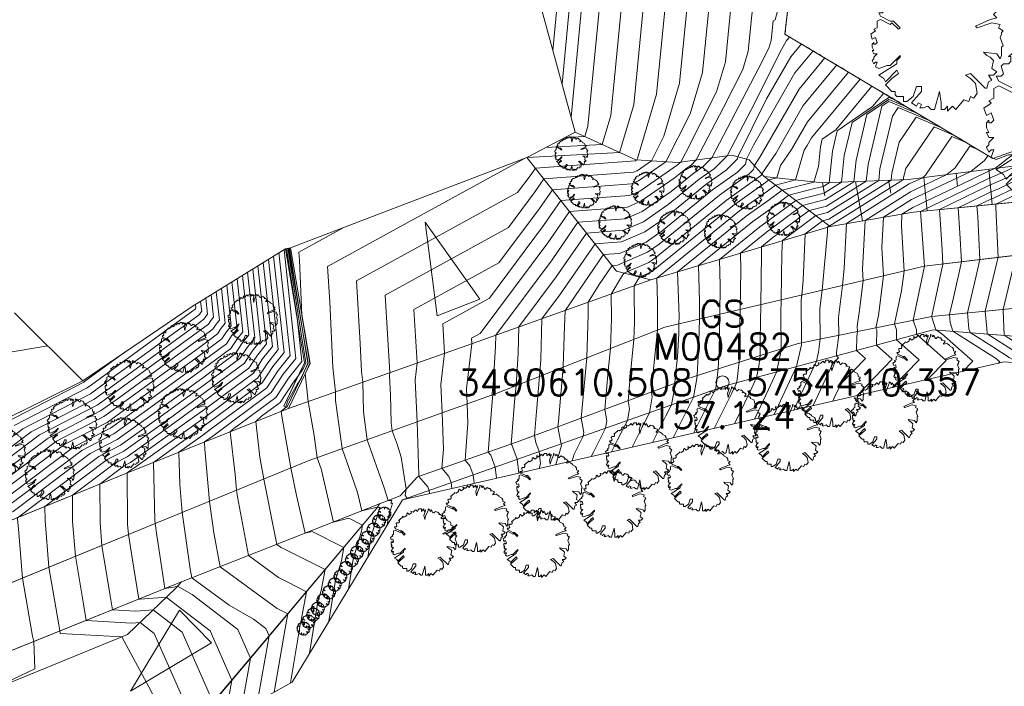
# Model space of a CAD drawing. Header units: metres. Extents: x 3490449 to 3490968, y 5754217 to 5754743.
# Tile 34 of 212: x 3490589 to 3490619, y 5754401 to 5754421. Entities that reach past the tile are written whole.
import ezdxf
from ezdxf.enums import TextEntityAlignment as Align

# ---------------------------------------------------------------- set-up
doc = ezdxf.new("R2010")
doc.units = ezdxf.units.M
doc.header["$LTSCALE"] = 0.25
doc.linetypes.add('Kartierung-07$0$AUSGEZOGEN', pattern=[0])
doc.linetypes.add('Kartierung-07$0$STRICHLINIE', pattern=[19.05, 12.7, -6.35])
for name, color, linetype, lineweight, true_color in [('Kartierung-07$0$$BOESCHUNG', 7, 'Continuous', 18, 0x82563a), ('Kartierung-07$0$$BRUCH', 7, 'Continuous', 18, 0x82563a), ('Kartierung-07$0$$HOEHEN_Haupt', 7, 'Continuous', 18, 0x82563a), ('Kartierung-07$0$$HOEHEN_Mittel', 7, 'Continuous', 18, 0x82563a), ('Kartierung-07$0$$P_INF_FL', 7, 'Kartierung-07$0$AUSGEZOGEN', 18, 0x82563a), ('Kartierung-07$0$$P_INF_H', 7, 'Kartierung-07$0$AUSGEZOGEN', 18, 0x82563a), ('Kartierung-07$0$$P_INF_NR', 7, 'Kartierung-07$0$AUSGEZOGEN', 18, 0x82563a), ('Kartierung-07$0$$P_INF_X', 7, 'Kartierung-07$0$AUSGEZOGEN', 18, 0x82563a), ('Kartierung-07$0$$PKT_GS', 7, 'Continuous', 18, 0x82563a), ('Kartierung-07$0$B_Baum', 7, 'Continuous', 18, 0x82563a), ('Kartierung-07$0$B_Befestigt', 7, 'Continuous', 18, 0x82563a), ('Kartierung-07$0$B_Boeschung_OK', 7, 'Continuous', 18, 0x82563a), ('Kartierung-07$0$B_Gelaendeknick', 7, 'Continuous', 18, 0x82563a), ('Kartierung-07$0$B_Hecke', 7, 'Continuous', 18, 0x82563a), ('Kartierung-07$0$B_Mauer', 7, 'Kartierung-07$0$AUSGEZOGEN', 18, 0x82563a), ('Kartierung-07$0$B_Nutzungsgrenze', 7, 'Kartierung-07$0$STRICHLINIE', 18, 0x82563a), ('Kartierung-07$0$B_Zaun', 7, 'Kartierung-07$0$AUSGEZOGEN', 18, 0x82563a), ('Kartierung-07$0$B_Zufahrt_Zugang', 7, 'Continuous', 18, 0x82563a), ('Kartierung-07$0$Hilfe_DGM', 7, 'Continuous', 18, 0x82563a), ('Kartierung-07$0$SYM_GS', 7, 'Kartierung-07$0$AUSGEZOGEN', 18, 0x82563a)]:
    doc.layers.add(name, color=color, linetype=linetype, lineweight=lineweight, true_color=true_color)
doc.styles.add('Kartierung-07$0$STANDARD', font='romans.shx', dxfattribs={"width": 0.8})

# ---------------------------------------------------------------- blocks, each defined once
blk = doc.blocks.new('Kartierung-07$0$PKT_GS')
at = {"layer": 'Kartierung-07$0$SYM_GS'}
blk.add_circle((0, 0), 0.2, dxfattribs=at)
at = {"layer": 'Kartierung-07$0$$P_INF_FL', "style": 'Kartierung-07$0$STANDARD'}
blk.add_attdef('CODE', text='', height=0.8, dxfattribs=at).set_placement((0, 1.7), align=Align.CENTER)
at = {"layer": 'Kartierung-07$0$$P_INF_H', "style": 'Kartierung-07$0$STANDARD'}
blk.add_attdef('H', text='', height=0.8, dxfattribs=at).set_placement((0, -1.4), align=Align.CENTER)
at = {"layer": 'Kartierung-07$0$$P_INF_NR', "style": 'Kartierung-07$0$STANDARD'}
blk.add_attdef('NR', text='', height=0.8, dxfattribs=at).set_placement((0, 0.7), align=Align.CENTER)
at = {"layer": 'Kartierung-07$0$$P_INF_X', "style": 'Kartierung-07$0$STANDARD'}
blk.add_attdef('X', text='', height=0.8, dxfattribs=at).set_placement((-0.9, -0.4), align=Align.RIGHT)
blk.add_attdef('Y', (0.7, -0.4), '', height=0.8, dxfattribs=at)
blk = doc.blocks.new('Kartierung-07$0$Hecke')
at = {"layer": 'Kartierung-07$0$B_Hecke'}
blk.add_lwpolyline([(-0.4471, -0.197), (-0.4721, -0.1845), (-0.4596, -0.147), (-0.4721, -0.147), (-0.4846, -0.1595), (-0.4971, -0.1345), (-0.4846, -0.122), (-0.4846, -0.1095), (-0.4596, -0.0845), (-0.4846, -0.0845), (-0.4971, -0.0595), (-0.4846, -0.0595), (-0.4971, -0.0345), (-0.4971, -0.0095), (-0.4846, 0.003), (-0.4846, -0.0095), (-0.4721, -0.0095), (-0.4596, 0.003), (-0.4721, 0.0405), (-0.4971, 0.028), (-0.5096, 0.0655), (-0.4721, 0.0905), (-0.4846, 0.103), (-0.4596, 0.1155), (-0.4596, 0.1405), (-0.4596, 0.1655), (-0.4346, 0.178), (-0.3596, 0.1405), (-0.3471, 0.153), (-0.2971, 0.103), (-0.2846, 0.1155), (-0.3346, 0.1655), (-0.3596, 0.1655), (-0.4346, 0.203), (-0.4471, 0.228), (-0.4221, 0.228), (-0.4096, 0.2405), (-0.4221, 0.278), (-0.4096, 0.2905), (-0.3846, 0.2905), (-0.3721, 0.303), (-0.3721, 0.328), (-0.3846, 0.328), (-0.3221, 0.378), (-0.3221, 0.3905), (-0.2971, 0.378), (-0.2596, 0.403), (-0.2596, 0.428), (-0.2471, 0.4405), (-0.2221, 0.4155), (-0.1846, 0.4405), (-0.1971, 0.4655), (-0.1846, 0.4655), (-0.1596, 0.453), (-0.1346, 0.478), (-0.1221, 0.4905), (-0.0971, 0.4655), (-0.0846, 0.4905), (-0.0721, 0.503), (-0.0346, 0.503), (-0.0346, 0.4655), (-0.0221, 0.478), (0.0029, 0.503), (0.0029, 0.478), (0.0154, 0.4655), (0.0279, 0.4905), (0.0279, 0.478), (0.0029, 0.403), (0.0154, 0.3405), (0.0279, 0.3905), (0.0654, 0.478), (0.0654, 0.503), (0.0904, 0.4905), (0.0904, 0.478), (0.1029, 0.4655), (0.1154, 0.4905), (0.1279, 0.4655), (0.1404, 0.4405), (0.1529, 0.4405), (0.1779, 0.4655), (0.2029, 0.453), (0.2154, 0.453), (0.2404, 0.428), (0.2279, 0.4155), (0.2529, 0.4155), (0.2779, 0.403), (0.2904, 0.3905), (0.2654, 0.3655), (0.2654, 0.353), (0.3154, 0.3655), (0.3529, 0.3405), (0.3529, 0.328), (0.4029, 0.303), (0.4154, 0.278), (0.4154, 0.253), (0.4529, 0.2405), (0.4279, 0.2155), (0.4529, 0.1905), (0.4029, 0.178), (0.2904, 0.128), (0.3029, 0.1155), (0.4154, 0.153), (0.4779, 0.1405), (0.4654, 0.1155), (0.5029, 0.0905), (0.4904, 0.078), (0.4904, 0.0655), (0.4779, 0.0405), (0.5029, -0.022), (0.4904, -0.0345), (0.4904, -0.097), (0.4779, -0.122), (0.4529, -0.0845), (0.3529, -0.072), (0.3779, -0.097), (0.4029, -0.1095), (0.4279, -0.1345), (0.4154, -0.197), (0.4529, -0.222), (0.4279, -0.247), (0.3904, -0.247), (0.4154, -0.2845), (0.3904, -0.297), (0.3779, -0.347), (0.3654, -0.347), (0.2529, -0.2345), (0.2154, -0.247), (0.2529, -0.272), (0.2904, -0.3095), (0.3029, -0.3845), (0.2779, -0.422), (0.2529, -0.4095), (0.2404, -0.447), (0.2029, -0.4345), (0.1404, -0.5095), (0.1154, -0.4845), (0.0779, -0.522), (0.0779, -0.4845), (0.0529, -0.5095), (0.0279, -0.5095), (0.0279, -0.4595), (0.0154, -0.372), (-0.0221, -0.5095), (-0.0471, -0.5095), (-0.0721, -0.4845), (-0.1096, -0.497), (-0.1346, -0.497), (-0.1221, -0.472), (-0.1471, -0.4595), (-0.1596, -0.4845), (-0.1971, -0.4595), (-0.1221, -0.372), (-0.1221, -0.3345), (-0.1596, -0.3345), (-0.1846, -0.4095), (-0.2346, -0.447), (-0.2596, -0.447), (-0.2596, -0.4095), (-0.3096, -0.4095), (-0.3221, -0.397), (-0.3221, -0.372), (-0.3471, -0.372), (-0.3971, -0.322), (-0.3471, -0.272), (-0.2971, -0.2345), (-0.3096, -0.2095), (-0.3971, -0.297), (-0.4096, -0.272), (-0.4471, -0.247), (-0.3096, -0.1595), (-0.3096, -0.1345), (-0.2846, -0.1095), (-0.2846, -0.097), (-0.3596, -0.172), (-0.3846, -0.172), (-0.4471, -0.197)], dxfattribs=at)
blk = doc.blocks.new('Kartierung-07$0$B_Baum')
at = {"layer": 'Kartierung-07$0$B_Baum'}
blk.add_lwpolyline([(-0.4417, -0.1918), (-0.4667, -0.1793), (-0.4542, -0.1418), (-0.4667, -0.1418), (-0.4792, -0.1543), (-0.4917, -0.1293), (-0.4792, -0.1168), (-0.4792, -0.1043), (-0.4542, -0.0793), (-0.4792, -0.0793), (-0.4917, -0.0543), (-0.4792, -0.0543), (-0.4917, -0.0293), (-0.4917, -0.0043), (-0.4792, 0.0082), (-0.4792, -0.0043), (-0.4667, -0.0043), (-0.4542, 0.0082), (-0.4667, 0.0457), (-0.4917, 0.0332), (-0.5042, 0.0707), (-0.4667, 0.0957), (-0.4792, 0.1082), (-0.4542, 0.1207), (-0.4542, 0.1457), (-0.4542, 0.1707), (-0.4292, 0.1832), (-0.3542, 0.1457), (-0.3417, 0.1582), (-0.2917, 0.1082), (-0.2792, 0.1207), (-0.3292, 0.1707), (-0.3542, 0.1707), (-0.4292, 0.2082), (-0.4417, 0.2332), (-0.4167, 0.2332), (-0.4042, 0.2457), (-0.4167, 0.2832), (-0.4042, 0.2957), (-0.3792, 0.2957), (-0.3667, 0.3082), (-0.3667, 0.3332), (-0.3792, 0.3332), (-0.3167, 0.3832), (-0.3167, 0.3957), (-0.2917, 0.3832), (-0.2542, 0.4082), (-0.2542, 0.4332), (-0.2417, 0.4457), (-0.2167, 0.4207), (-0.1792, 0.4457), (-0.1917, 0.4707), (-0.1792, 0.4707), (-0.1542, 0.4582), (-0.1292, 0.4832), (-0.1167, 0.4957), (-0.0917, 0.4707), (-0.0792, 0.4957), (-0.0667, 0.5082), (-0.0292, 0.5082), (-0.0292, 0.4707), (-0.0167, 0.4832), (0.0083, 0.5082), (0.0083, 0.4832), (0.0208, 0.4707), (0.0333, 0.4957), (0.0333, 0.4832), (0.0083, 0.4082), (0.0208, 0.3457), (0.0333, 0.3957), (0.0708, 0.4832), (0.0708, 0.5082), (0.0958, 0.4957), (0.0958, 0.4832), (0.1083, 0.4707), (0.1208, 0.4957), (0.1333, 0.4707), (0.1458, 0.4457), (0.1583, 0.4457), (0.1833, 0.4707), (0.2083, 0.4582), (0.2208, 0.4582), (0.2458, 0.4332), (0.2333, 0.4207), (0.2583, 0.4207), (0.2833, 0.4082), (0.2958, 0.3957), (0.2708, 0.3707), (0.2708, 0.3582), (0.3208, 0.3707), (0.3583, 0.3457), (0.3583, 0.3332), (0.4083, 0.3082), (0.4208, 0.2832), (0.4208, 0.2582), (0.4583, 0.2457), (0.4333, 0.2207), (0.4583, 0.1957), (0.4083, 0.1832), (0.2958, 0.1332), (0.3083, 0.1207), (0.4208, 0.1582), (0.4833, 0.1457), (0.4708, 0.1207), (0.5083, 0.0957), (0.4958, 0.0832), (0.4958, 0.0707), (0.4833, 0.0457), (0.5083, -0.0168), (0.4958, -0.0293), (0.4958, -0.0918), (0.4833, -0.1168), (0.4583, -0.0793), (0.3583, -0.0668), (0.3833, -0.0918), (0.4083, -0.1043), (0.4333, -0.1293), (0.4208, -0.1918), (0.4583, -0.2168), (0.4333, -0.2418), (0.3958, -0.2418), (0.4208, -0.2793), (0.3958, -0.2918), (0.3833, -0.3418), (0.3708, -0.3418), (0.2583, -0.2293), (0.2208, -0.2418), (0.2583, -0.2668), (0.2958, -0.3043), (0.3083, -0.3793), (0.2833, -0.4168), (0.2583, -0.4043), (0.2458, -0.4418), (0.2083, -0.4293), (0.1458, -0.5043), (0.1208, -0.4793), (0.0833, -0.5168), (0.0833, -0.4793), (0.0583, -0.5043), (0.0333, -0.5043), (0.0333, -0.4543), (0.0208, -0.3668), (-0.0167, -0.5043), (-0.0417, -0.5043), (-0.0667, -0.4793), (-0.1042, -0.4918), (-0.1292, -0.4918), (-0.1167, -0.4668), (-0.1417, -0.4543), (-0.1542, -0.4793), (-0.1917, -0.4543), (-0.1167, -0.3668), (-0.1167, -0.3293), (-0.1542, -0.3293), (-0.1792, -0.4043), (-0.2292, -0.4418), (-0.2542, -0.4418), (-0.2542, -0.4043), (-0.3042, -0.4043), (-0.3167, -0.3918), (-0.3167, -0.3668), (-0.3417, -0.3668), (-0.3917, -0.3168), (-0.3417, -0.2668), (-0.2917, -0.2293), (-0.3042, -0.2043), (-0.3917, -0.2918), (-0.4042, -0.2668), (-0.4417, -0.2418), (-0.3042, -0.1543), (-0.3042, -0.1293), (-0.2792, -0.1043), (-0.2792, -0.0918), (-0.3542, -0.1668), (-0.3792, -0.1668), (-0.4417, -0.1918)], dxfattribs=at)
blk = doc.blocks.new('Kartierung-07$0$Zufahrt')
at = {"layer": 'Kartierung-07$0$B_Zufahrt_Zugang'}
for p, q in [((-0.7, -2.8), (0, 0)), ((0, 0), (0.7, -2.8)), ((-0.7, -2.8), (0.7, -2.8))]:
    blk.add_line(p, q, dxfattribs=at)

msp = doc.modelspace()

# ---------------------------------------------------------------- linework, layer by layer
at = {"layer": 'Kartierung-07$0$$BOESCHUNG', "ltscale": 0.02}
for p, q in [((3490618.747, 5754415.797, 155.719), (3490618.641, 5754416.871, 156.226)), ((3490615.651, 5754416.138, 156.542), (3490615.584, 5754416.535, 156.719)), ((3490616.756, 5754415.601, 156.065), (3490616.656, 5754416.619, 156.495)), ((3490617.686, 5754416.358, 156.187), (3490617.648, 5754416.745, 156.36)), ((3490613.631, 5754416.056, 157.076), (3490613.563, 5754416.453, 157.254)), ((3490614.781, 5754415.294, 156.414), (3490614.576, 5754416.494, 156.986))]:
    msp.add_line(p, q, dxfattribs=at)
at = {"layer": 'Kartierung-07$0$$BRUCH', "ltscale": 0.02}
for p, q in [((3490613.14, 5754427.272), (3490612.418, 5754421.003)), ((3490612.418, 5754421.003), (3490618.769, 5754417.199)), ((3490607.861, 5754417.157), (3490606.012, 5754418.007)), ((3490607.272, 5754413.761), (3490604.537, 5754417.232)), ((3490609.141, 5754417.079), (3490607.861, 5754417.157)), ((3490610.797, 5754417.304), (3490609.141, 5754417.079)), ((3490611.328, 5754417.155), (3490610.797, 5754417.304)), ((3490611.778, 5754416.655), (3490611.328, 5754417.155)), ((3490616.194, 5754416.56), (3490620.971, 5754417.167)), ((3490613.563, 5754416.453), (3490611.778, 5754416.655)), ((3490611.778, 5754416.655), (3490613.795, 5754415.126)), ((3490616.194, 5754416.56), (3490613.563, 5754416.453)), ((3490621.068, 5754416.026), (3490616.34, 5754415.56)), ((3490616.34, 5754415.56), (3490613.795, 5754415.126)), ((3490612.226, 5754414.659), (3490613.795, 5754415.126)), ((3490597.749, 5754410.96), (3490597.16, 5754414.44)), ((3490597.318, 5754414.467), (3490597.915, 5754410.936)), ((3490608.322, 5754413.492), (3490612.226, 5754414.659)), ((3490621.071, 5754414.436), (3490616.68, 5754413.909)), ((3490616.68, 5754413.909), (3490608.747, 5754412.044)), ((3490607.272, 5754413.761), (3490608.322, 5754413.492)), ((3490603.046, 5754411.611), (3490608.322, 5754413.492)), ((3490590.977, 5754410.407), (3490594.318, 5754412.678)), ((3490616.901, 5754412.378), (3490621.199, 5754412.796)), ((3490616.901, 5754412.378), (3490612.819, 5754411.551)), ((3490608.747, 5754412.044), (3490603.594, 5754410.022)), ((3490610.665, 5754410.274), (3490616.948, 5754411.969)), ((3490616.948, 5754411.969), (3490628.232, 5754411.083)), ((3490597.254, 5754409.566), (3490603.046, 5754411.611)), ((3490612.819, 5754411.551), (3490609.423, 5754410.469)), ((3490597.915, 5754410.936), (3490597.254, 5754409.566)), ((3490597.451, 5754410.343), (3490597.749, 5754410.96)), ((3490586.013, 5754407.954), (3490590.977, 5754410.407)), ((3490597.11, 5754409.636), (3490597.451, 5754410.343)), ((3490600.736, 5754406.776), (3490610.665, 5754410.274)), ((3490609.423, 5754410.469), (3490604.221, 5754408.53)), ((3490603.594, 5754410.022), (3490597.852, 5754407.96)), ((3490592.565, 5754407.69), (3490597.254, 5754409.566)), ((3490604.221, 5754408.53), (3490601.192, 5754407.475)), ((3490597.852, 5754407.96), (3490593.063, 5754405.999)), ((3490585.193, 5754404.685), (3490592.565, 5754407.69)), ((3490601.192, 5754407.475), (3490600.664, 5754406.895)), ((3490600.664, 5754406.895), (3490600.034, 5754406.65)), ((3490600.034, 5754406.65), (3490593.988, 5754404.263)), ((3490597.364, 5754401.207), (3490600.736, 5754406.776)), ((3490599.957, 5754406.517), (3490600.034, 5754406.65)), ((3490593.789, 5754399.204), (3490599.957, 5754406.517)), ((3490593.063, 5754405.999), (3490585.848, 5754403.035)), ((3490593.988, 5754404.263), (3490586.645, 5754401.306)), ((3490593.811, 5754404.078), (3490593.988, 5754404.263)), ((3490593.811, 5754404.078), (3490592.339, 5754402.655)), ((3490592.339, 5754402.655), (3490586.736, 5754400.371))]:
    msp.add_line(p, q, dxfattribs=at)
at = {"layer": 'Kartierung-07$0$$HOEHEN_Haupt', "ltscale": 0.02}
for points in [[(3490611.929, 5754434.975), (3490608.984, 5754429.915), (3490607.728, 5754427.942), (3490606.985, 5754428.545), (3490606.789, 5754428.159), (3490606.72, 5754427.287), (3490605.887, 5754418.464)], [(3490609.651, 5754424.125), (3490609.197, 5754419.497), (3490608.721, 5754417.883), (3490608.338, 5754417.128), (3490607.903, 5754416.824), (3490607.795, 5754416.778), (3490605.055, 5754416.575), (3490604.792, 5754416.193), (3490603.969, 5754415.089), (3490600.208, 5754413.026), (3490600.354, 5754410.661), (3490600.342, 5754410.557), (3490600.371, 5754409.972), (3490600.392, 5754409.124), (3490600.425, 5754408.884), (3490600.57, 5754408.472), (3490600.697, 5754408.073), (3490600.847, 5754407.096), (3490600.819, 5754406.904), (3490600.871, 5754406.844), (3490600.877, 5754406.826), (3490600.879, 5754406.809)], [(3490612.562, 5754420.917), (3490612.469, 5754420.805), (3490612.258, 5754420.437), (3490611.505, 5754418.919), (3490610.651, 5754417.284), (3490610.266, 5754416.898), (3490609.798, 5754416.564), (3490608.847, 5754415.792), (3490608.098, 5754415.27), (3490607.488, 5754415.007), (3490606.356, 5754414.924), (3490605.431, 5754413.583), (3490604.293, 5754412.056), (3490604.267, 5754411.257), (3490604.206, 5754410.262), (3490604.162, 5754409.768), (3490604.087, 5754408.848), (3490604.059, 5754408.473), (3490604.074, 5754408.456), (3490604.241, 5754408.011), (3490604.286, 5754407.589)], [(3490614.357, 5754419.842), (3490613.101, 5754418.324), (3490612.614, 5754417.474), (3490612.282, 5754416.986), (3490612.173, 5754416.61), (3490611.922, 5754416.546), (3490611.82, 5754416.469), (3490610.824, 5754415.759), (3490608.388, 5754413.782), (3490608.294, 5754413.716), (3490607.978, 5754413.58), (3490607.815, 5754413.311), (3490607.816, 5754413.128), (3490607.821, 5754412.197), (3490607.804, 5754411.674), (3490607.699, 5754410.643), (3490607.625, 5754409.799), (3490607.67, 5754409.553), (3490607.604, 5754409.196), (3490607.305, 5754408.602), (3490607.123, 5754408.239)], [(3490610.25, 5754408.956), (3490610.794, 5754410.036), (3490610.894, 5754410.25), (3490610.939, 5754410.348), (3490610.962, 5754410.45), (3490610.999, 5754410.813), (3490611.015, 5754410.976), (3490611.019, 5754411.054), (3490611.054, 5754412.586), (3490611.073, 5754413.792), (3490611.057, 5754414.309), (3490611.85, 5754414.954), (3490612.117, 5754415.144), (3490612.617, 5754415.518), (3490612.95, 5754415.767), (3490613.652, 5754415.946), (3490614.523, 5754416.492), (3490614.59, 5754417.153), (3490614.921, 5754418.545), (3490615.594, 5754419.006), (3490616.152, 5754418.767)], [(3490617.853, 5754410.698), (3490618.155, 5754411.01), (3490617.195, 5754411.856), (3490617.026, 5754411.963), (3490616.904, 5754412.352), (3490616.895, 5754412.377), (3490616.899, 5754412.393), (3490617.243, 5754413.977), (3490617.221, 5754414.413), (3490617.132, 5754415.638), (3490618.638, 5754416.371), (3490619.069, 5754416.555), (3490619.568, 5754416.791), (3490620.301, 5754417.082), (3490620.417, 5754417.175), (3490622.192, 5754418.417)], [(3490613.281, 5754409.65), (3490613.434, 5754409.979), (3490613.881, 5754410.938), (3490614.053, 5754411.115), (3490613.99, 5754411.171), (3490613.991, 5754411.269), (3490614.061, 5754411.803), (3490614.054, 5754412.345), (3490614.179, 5754413.321), (3490614.226, 5754413.846), (3490614.297, 5754415.212), (3490616.214, 5754416.422), (3490616.621, 5754416.614), (3490616.714, 5754416.689), (3490617.518, 5754417.875), (3490617.947, 5754417.691)], [(3490597.897, 5754402.088), (3490598.155, 5754403.666), (3490598.254, 5754404.002), (3490598.376, 5754404.643), (3490597.034, 5754405.32), (3490597.005, 5754405.334), (3490596.899, 5754405.412), (3490596.843, 5754405.711), (3490596.499, 5754407.406), (3490596.382, 5754408.08), (3490596.254, 5754409.166), (3490596.43, 5754409.324), (3490597.004, 5754409.751), (3490597.413, 5754410.371), (3490597.545, 5754410.538), (3490597.711, 5754410.797), (3490597.781, 5754410.955), (3490597.648, 5754411.778), (3490597.24, 5754414.454), (3490597.24, 5754414.454)], [(3490595.311, 5754400.057), (3490595.524, 5754401.261), (3490594.859, 5754402.769), (3490593.52, 5754403.796), (3490592.723, 5754403.734), (3490592.681, 5754403.737), (3490592.485, 5754405), (3490592.367, 5754405.713), (3490592.34, 5754406.032), (3490592.33, 5754407.594), (3490592.493, 5754407.716), (3490592.536, 5754407.739), (3490594.213, 5754408.943), (3490594.801, 5754409.371), (3490596.319, 5754410.498), (3490596.624, 5754410.96), (3490596.943, 5754411.363), (3490596.641, 5754414.118), (3490596.641, 5754414.118)], [(3490587.695, 5754397.044), (3490586.521, 5754400.097), (3490586.421, 5754400.331), (3490586.716, 5754400.578), (3490588.699, 5754401.527), (3490588.673, 5754402.123), (3490588.557, 5754402.715), (3490588.323, 5754404.052), (3490588.202, 5754405.483), (3490588.142, 5754405.887), (3490588.662, 5754406.321), (3490588.849, 5754406.419), (3490591.203, 5754408.189), (3490592.025, 5754408.614), (3490593.151, 5754409.423), (3490594.636, 5754410.504), (3490595.634, 5754411.244), (3490595.834, 5754411.548), (3490596.044, 5754411.814), (3490595.846, 5754413.625), (3490595.846, 5754413.625)], [(3490595.05, 5754413.132), (3490595.05, 5754413.132), (3490595.145, 5754412.264), (3490595.044, 5754412.137), (3490594.948, 5754411.991), (3490594.47, 5754411.636), (3490592.09, 5754409.904), (3490591.513, 5754409.49), (3490589.913, 5754408.661), (3490588.681, 5754407.735)], [(3490588.623, 5754409.134), (3490591.002, 5754410.365), (3490591.028, 5754410.384), (3490592.23, 5754411.259)]]:
    msp.add_lwpolyline(points, dxfattribs=at)
at = {"layer": 'Kartierung-07$0$$HOEHEN_Mittel', "ltscale": 0.02}
for points in [[(3490611.635, 5754436.845), (3490607.975, 5754430.557), (3490607.365, 5754429.598), (3490607.004, 5754429.891), (3490606.027, 5754427.958), (3490605.974, 5754427.288), (3490605.333, 5754420.498)], [(3490611.782, 5754435.91), (3490608.48, 5754430.236), (3490607.546, 5754428.77), (3490606.994, 5754429.218), (3490606.408, 5754428.059), (3490606.347, 5754427.287), (3490605.61, 5754419.481)], [(3490612.076, 5754434.04), (3490609.488, 5754429.594), (3490608.176, 5754427.534), (3490608.08, 5754427.173), (3490607.244, 5754426.839), (3490606.397, 5754418.187), (3490606.304, 5754417.873), (3490605.695, 5754417.84)], [(3490612.223, 5754433.106), (3490609.993, 5754429.274), (3490608.862, 5754427.498), (3490608.585, 5754426.455), (3490607.846, 5754426.16), (3490607.097, 5754418.515), (3490606.836, 5754417.628), (3490605.119, 5754417.538)], [(3490612.37, 5754432.171), (3490610.497, 5754428.953), (3490609.548, 5754427.462), (3490609.089, 5754425.738), (3490608.447, 5754425.482), (3490607.797, 5754418.842), (3490607.367, 5754417.384), (3490604.543, 5754417.235)], [(3490612.811, 5754429.366), (3490612.01, 5754427.991), (3490611.604, 5754427.353), (3490610.602, 5754423.586), (3490610.252, 5754423.446), (3490609.898, 5754419.824), (3490609.525, 5754418.561), (3490608.784, 5754417.101), (3490607.942, 5754416.514), (3490607.734, 5754416.424), (3490605.315, 5754416.245), (3490604.92, 5754415.671), (3490603.683, 5754414.012), (3490601.087, 5754412.588), (3490601.188, 5754410.955), (3490601.126, 5754410.428), (3490601.189, 5754409.158), (3490601.237, 5754407.523), (3490601.234, 5754407.49), (3490601.511, 5754407.166), (3490601.55, 5754407.063), (3490601.561, 5754406.965)], [(3490609.049, 5754424.803), (3490608.497, 5754419.169), (3490607.917, 5754417.204), (3490607.892, 5754417.155), (3490607.864, 5754417.135), (3490607.857, 5754417.132), (3490604.795, 5754416.905), (3490604.664, 5754416.715), (3490604.254, 5754416.166), (3490599.33, 5754413.464), (3490599.448, 5754411.55), (3490599.487, 5754410.692), (3490599.521, 5754410.366), (3490599.543, 5754409.465), (3490599.662, 5754408.61), (3490600.179, 5754407.142), (3490600.302, 5754406.754), (3490600.414, 5754406.755), (3490600.382, 5754406.667), (3490600.431, 5754406.675), (3490600.31, 5754406.263), (3490600.268, 5754406.003)], [(3490612.737, 5754423.769), (3490612.115, 5754421.433), (3490612.057, 5754421.41), (3490611.998, 5754420.807), (3490611.936, 5754420.596), (3490611.716, 5754420.162), (3490610.179, 5754417.22), (3490609.915, 5754416.955), (3490609.593, 5754416.725), (3490608.939, 5754416.194), (3490608.059, 5754415.581), (3490607.55, 5754415.362), (3490606.096, 5754415.254), (3490605.303, 5754414.105), (3490603.588, 5754411.804), (3490603.577, 5754411.457), (3490603.505, 5754410.281), (3490603.476, 5754410.041), (3490603.479, 5754409.981), (3490603.482, 5754409.903), (3490603.353, 5754408.228), (3490603.433, 5754408.133), (3490603.568, 5754407.774), (3490603.605, 5754407.433)], [(3490610.854, 5754422.767), (3490610.598, 5754420.152), (3490610.328, 5754419.239), (3490609.375, 5754417.359), (3490609.235, 5754417.092), (3490609.211, 5754417.068), (3490609.182, 5754417.047), (3490609.123, 5754416.999), (3490607.981, 5754416.203), (3490607.672, 5754416.07), (3490605.575, 5754415.914), (3490605.047, 5754415.149), (3490603.397, 5754412.935), (3490601.965, 5754412.15), (3490602.021, 5754411.249), (3490601.909, 5754410.299), (3490601.952, 5754409.432), (3490601.985, 5754408.316), (3490601.94, 5754407.736), (3490602.152, 5754407.489), (3490602.223, 5754407.3), (3490602.242, 5754407.121)], [(3490611.455, 5754422.089), (3490611.298, 5754420.479), (3490611.132, 5754419.918), (3490610.545, 5754418.761), (3490609.707, 5754417.156), (3490609.563, 5754417.011), (3490609.387, 5754416.886), (3490609.031, 5754416.596), (3490608.02, 5754415.892), (3490607.611, 5754415.716), (3490605.836, 5754415.584), (3490605.175, 5754414.627), (3490603.112, 5754411.859), (3490602.844, 5754411.712), (3490602.854, 5754411.543), (3490602.693, 5754410.17), (3490602.716, 5754409.707), (3490602.733, 5754409.11), (3490602.646, 5754407.982), (3490602.792, 5754407.811), (3490602.895, 5754407.537), (3490602.923, 5754407.277)], [(3490612.921, 5754420.702), (3490612.595, 5754420.308), (3490611.857, 5754419.022), (3490610.979, 5754417.253), (3490610.967, 5754417.192), (3490610.618, 5754416.842), (3490610.003, 5754416.403), (3490608.755, 5754415.39), (3490608.137, 5754414.959), (3490607.427, 5754414.653), (3490606.616, 5754414.593), (3490605.559, 5754413.061), (3490604.997, 5754412.307), (3490604.957, 5754411.057), (3490604.925, 5754410.544), (3490604.83, 5754409.469), (3490604.77, 5754408.735), (3490604.808, 5754408.528), (3490604.913, 5754408.248), (3490604.954, 5754407.87), (3490604.913, 5754407.733)], [(3490613.28, 5754420.487), (3490612.722, 5754419.812), (3490611.456, 5754417.608), (3490611.243, 5754417.179), (3490611.213, 5754417.029), (3490610.969, 5754416.785), (3490610.208, 5754416.242), (3490608.664, 5754414.988), (3490608.177, 5754414.648), (3490607.365, 5754414.299), (3490606.876, 5754414.263), (3490605.71, 5754412.571), (3490605.702, 5754412.558), (3490605.702, 5754412.549), (3490605.686, 5754412.071), (3490605.647, 5754410.858), (3490605.645, 5754410.827), (3490605.498, 5754409.17), (3490605.484, 5754409.001), (3490605.571, 5754408.525), (3490605.586, 5754408.485), (3490605.592, 5754408.43), (3490605.416, 5754407.848)], [(3490613.639, 5754420.272), (3490612.848, 5754419.316), (3490611.654, 5754417.236), (3490611.483, 5754416.983), (3490611.458, 5754416.866), (3490611.321, 5754416.728), (3490610.414, 5754416.081), (3490608.572, 5754414.586), (3490608.216, 5754414.338), (3490607.304, 5754413.945), (3490607.137, 5754413.933), (3490606.738, 5754413.354), (3490606.406, 5754412.809), (3490606.408, 5754412.432), (3490606.365, 5754411.109), (3490606.331, 5754410.78), (3490606.198, 5754409.267), (3490606.278, 5754408.827), (3490606.259, 5754408.722), (3490605.981, 5754408.171), (3490605.918, 5754407.963)], [(3490613.998, 5754420.057), (3490612.975, 5754418.82), (3490612.134, 5754417.355), (3490611.71, 5754416.731), (3490611.704, 5754416.704), (3490611.673, 5754416.672), (3490610.619, 5754415.92), (3490608.48, 5754414.184), (3490608.255, 5754414.027), (3490607.501, 5754413.702), (3490607.427, 5754413.581), (3490607.11, 5754413.06), (3490607.115, 5754412.314), (3490607.085, 5754411.392), (3490607.015, 5754410.711), (3490606.911, 5754409.533), (3490606.974, 5754409.19), (3490606.932, 5754408.959), (3490606.567, 5754408.234), (3490606.497, 5754408.096)], [(3490614.716, 5754419.627), (3490613.228, 5754417.828), (3490613.094, 5754417.594), (3490613.002, 5754417.459), (3490612.738, 5754416.546), (3490612.128, 5754416.39), (3490611.879, 5754416.204), (3490611.029, 5754415.598), (3490608.501, 5754413.545), (3490608.524, 5754412.805), (3490608.527, 5754412.3), (3490608.528, 5754412.08), (3490608.524, 5754411.956), (3490608.383, 5754410.574), (3490608.338, 5754410.065), (3490608.365, 5754409.917), (3490608.277, 5754409.433), (3490608.044, 5754408.969), (3490607.748, 5754408.383)], [(3490620.737, 5754410.863), (3490620.147, 5754411.146), (3490620.026, 5754411.222), (3490619.653, 5754411.458), (3490619.111, 5754411.799), (3490619.082, 5754412.557), (3490619.083, 5754412.59), (3490619.39, 5754413.868), (3490619.495, 5754414.247), (3490619.439, 5754415.372), (3490619.427, 5754415.864), (3490620.443, 5754416.345), (3490621.021, 5754416.574), (3490621.891, 5754416.972), (3490624.694, 5754417.849), (3490624.71, 5754417.854), (3490624.745, 5754417.87), (3490624.781, 5754417.935), (3490625.81, 5754419.776)], [(3490615.075, 5754419.412), (3490613.972, 5754418.078), (3490613.558, 5754417.794), (3490613.501, 5754417.556), (3490613.441, 5754416.958), (3490613.303, 5754416.482), (3490612.333, 5754416.234), (3490611.939, 5754415.939), (3490611.235, 5754415.437), (3490609.14, 5754413.736), (3490609.182, 5754412.371), (3490609.178, 5754412.145), (3490609.172, 5754411.859), (3490609.132, 5754411.146), (3490609.067, 5754410.505), (3490609.052, 5754410.331), (3490609.061, 5754410.28), (3490608.95, 5754409.67), (3490608.782, 5754409.337), (3490608.374, 5754408.526)], [(3490620.163, 5754410.906), (3490619.781, 5754411.09), (3490619.702, 5754411.139), (3490619.461, 5754411.291), (3490618.59, 5754411.84), (3490618.584, 5754412.006), (3490618.536, 5754412.537), (3490618.892, 5754414.02), (3490618.922, 5754414.145), (3490618.932, 5754414.179), (3490618.856, 5754415.706), (3490618.853, 5754415.808), (3490620.224, 5754416.457), (3490621.005, 5754416.766), (3490621.593, 5754417.035), (3490623.556, 5754417.65), (3490624.36, 5754418.232), (3490625.059, 5754419.483)], [(3490615.434, 5754419.197), (3490615.094, 5754418.786), (3490614.012, 5754418.044), (3490613.864, 5754417.422), (3490613.767, 5754416.461), (3490613.582, 5754416.345), (3490613.323, 5754416.279), (3490612.539, 5754416.078), (3490611.998, 5754415.674), (3490611.44, 5754415.276), (3490609.779, 5754413.927), (3490609.812, 5754412.845), (3490609.803, 5754412.292), (3490609.788, 5754411.591), (3490609.731, 5754410.567), (3490609.717, 5754410.423), (3490609.622, 5754409.907), (3490609.52, 5754409.704), (3490608.999, 5754408.669)], [(3490615.793, 5754418.982), (3490615.594, 5754419.067), (3490614.467, 5754418.295), (3490614.227, 5754417.287), (3490614.145, 5754416.477), (3490613.617, 5754416.146), (3490612.878, 5754415.957), (3490612.744, 5754415.922), (3490612.058, 5754415.409), (3490611.645, 5754415.115), (3490610.418, 5754414.118), (3490610.442, 5754413.318), (3490610.429, 5754412.439), (3490610.404, 5754411.322), (3490610.373, 5754410.772), (3490610.328, 5754410.327), (3490610.295, 5754410.144), (3490610.259, 5754410.072), (3490609.625, 5754408.813)], [(3490610.876, 5754409.099), (3490611.081, 5754409.507), (3490611.402, 5754410.195), (3490611.55, 5754410.513), (3490611.623, 5754410.842), (3490611.657, 5754411.181), (3490611.655, 5754411.669), (3490611.679, 5754412.733), (3490611.703, 5754414.266), (3490611.696, 5754414.5), (3490612.056, 5754414.793), (3490612.177, 5754414.879), (3490612.403, 5754415.048), (3490613.156, 5754415.611), (3490613.687, 5754415.747), (3490614.901, 5754416.507), (3490614.953, 5754417.019), (3490615.376, 5754418.795), (3490615.594, 5754418.944), (3490616.511, 5754418.552)], [(3490619.589, 5754410.949), (3490619.414, 5754411.033), (3490619.379, 5754411.055), (3490619.268, 5754411.125), (3490618.764, 5754411.443), (3490618.069, 5754411.881), (3490618.033, 5754411.995), (3490617.989, 5754412.484), (3490618.261, 5754413.614), (3490618.369, 5754414.112), (3490618.304, 5754415.42), (3490618.279, 5754415.751), (3490618.686, 5754415.949), (3490618.803, 5754415.999), (3490620.005, 5754416.568), (3490620.989, 5754416.958), (3490621.295, 5754417.098), (3490622.319, 5754417.419), (3490623.998, 5754418.634), (3490624.309, 5754419.19)], [(3490611.49, 5754409.24), (3490611.91, 5754410.141), (3490612.16, 5754410.677), (3490612.284, 5754411.234), (3490612.299, 5754411.385), (3490612.295, 5754412.459), (3490612.304, 5754412.88), (3490612.326, 5754414.312), (3490612.343, 5754414.694), (3490613.361, 5754415.455), (3490613.721, 5754415.547), (3490615.279, 5754416.523), (3490615.316, 5754416.885), (3490615.7, 5754418.498), (3490615.878, 5754418.761), (3490616.87, 5754418.337)], [(3490618.934, 5754410.945), (3490618.976, 5754410.988), (3490618.843, 5754411.105), (3490617.547, 5754411.922), (3490617.464, 5754412.187), (3490617.442, 5754412.431), (3490617.577, 5754412.993), (3490617.806, 5754414.044), (3490617.762, 5754414.916), (3490617.706, 5754415.695), (3490618.662, 5754416.16), (3490618.936, 5754416.277), (3490619.787, 5754416.68), (3490620.972, 5754417.15), (3490620.998, 5754417.161), (3490621.082, 5754417.188), (3490621.82, 5754417.722), (3490623.455, 5754418.866)], [(3490612.087, 5754409.377), (3490612.418, 5754410.087), (3490612.769, 5754410.842), (3490612.918, 5754411.508), (3490612.927, 5754411.573), (3490612.911, 5754412.884), (3490612.929, 5754413.027), (3490612.97, 5754413.486), (3490613.031, 5754414.899), (3490613.567, 5754415.299), (3490613.756, 5754415.347), (3490615.657, 5754416.538), (3490615.679, 5754416.751), (3490615.904, 5754417.697), (3490616.425, 5754418.466), (3490617.229, 5754418.122)], [(3490612.684, 5754409.514), (3490612.926, 5754410.033), (3490613.379, 5754411.006), (3490613.441, 5754411.281), (3490613.494, 5754411.688), (3490613.482, 5754412.614), (3490613.554, 5754413.174), (3490613.713, 5754414.963), (3490613.719, 5754415.103), (3490613.772, 5754415.143), (3490613.791, 5754415.148), (3490616.035, 5754416.554), (3490616.042, 5754416.616), (3490616.108, 5754416.896), (3490616.971, 5754418.171), (3490617.588, 5754417.906)], [(3490616.773, 5754410.45), (3490617.335, 5754411.031), (3490616.43, 5754411.829), (3490616.432, 5754411.968), (3490616.328, 5754412.262), (3490616.68, 5754413.909), (3490616.558, 5754415.581), (3490618.614, 5754416.582), (3490619.203, 5754416.833), (3490619.349, 5754416.903), (3490619.565, 5754416.988), (3490619.809, 5754417.184), (3490620.929, 5754417.967)], [(3490613.879, 5754409.787), (3490613.943, 5754409.925), (3490614.129, 5754410.326), (3490614.873, 5754411.094), (3490614.6, 5754411.335), (3490614.607, 5754411.762), (3490614.628, 5754411.917), (3490614.626, 5754412.075), (3490614.68, 5754412.499), (3490614.805, 5754413.468), (3490614.784, 5754413.815), (3490614.862, 5754415.308), (3490616.249, 5754416.184), (3490617.357, 5754416.708), (3490617.612, 5754416.912), (3490618.064, 5754417.58), (3490618.306, 5754417.476)], [(3490615.692, 5754410.203), (3490616.514, 5754411.052), (3490615.82, 5754411.665), (3490615.825, 5754411.967), (3490615.761, 5754412.147), (3490615.977, 5754413.158), (3490616.055, 5754413.762), (3490615.972, 5754415.147), (3490615.99, 5754415.5), (3490616.318, 5754415.708), (3490617.796, 5754416.406), (3490618.591, 5754416.793), (3490618.829, 5754416.895), (3490619.038, 5754417.062), (3490619.201, 5754417.193), (3490619.666, 5754417.518)], [(3490604.481, 5754417.211), (3490598.451, 5754413.902), (3490598.518, 5754412.824), (3490598.609, 5754410.828), (3490598.687, 5754410.072), (3490598.694, 5754409.806), (3490598.898, 5754408.336), (3490599.347, 5754407.063), (3490599.381, 5754406.912), (3490599.49, 5754406.435), (3490599.924, 5754406.54), (3490599.978, 5754406.553), (3490600.012, 5754406.542), (3490600.046, 5754406.546), (3490599.772, 5754405.614), (3490599.675, 5754405.024)], [(3490614.611, 5754409.955), (3490615.694, 5754411.073), (3490615.209, 5754411.5), (3490615.218, 5754411.965), (3490615.194, 5754412.032), (3490615.275, 5754412.407), (3490615.43, 5754413.615), (3490615.378, 5754414.481), (3490615.426, 5754415.404), (3490616.284, 5754415.946), (3490618.093, 5754416.801), (3490618.509, 5754417.134), (3490618.611, 5754417.285), (3490618.665, 5754417.261)], [(3490598.928, 5754415.084), (3490597.573, 5754414.34), (3490597.588, 5754414.098), (3490597.664, 5754412.419), (3490597.902, 5754410.938), (3490597.766, 5754410.627), (3490597.814, 5754410.159), (3490597.854, 5754409.778), (3490598.041, 5754408.734), (3490598.135, 5754408.061), (3490598.256, 5754407.718), (3490598.265, 5754407.677), (3490598.626, 5754406.094), (3490599.098, 5754406.208), (3490599.518, 5754405.996), (3490599.484, 5754405.818), (3490599.233, 5754404.965), (3490599.083, 5754404.045)], [(3490596.813, 5754400.898), (3490597.053, 5754402.255), (3490597.15, 5754402.842), (3490597.235, 5754403.29), (3490596.905, 5754403.457), (3490595.171, 5754404.73), (3490594.976, 5754405.769), (3490594.839, 5754406.726), (3490594.696, 5754408.324), (3490594.691, 5754408.54), (3490594.85, 5754408.655), (3490594.9, 5754408.691), (3490596.73, 5754410.05), (3490597.097, 5754410.607), (3490597.483, 5754411.093), (3490597.119, 5754414.414), (3490597.118, 5754414.414)], [(3490597.314, 5754401.179), (3490597.336, 5754401.302), (3490597.387, 5754401.611), (3490597.617, 5754403.017), (3490597.639, 5754403.094), (3490597.806, 5754403.967), (3490597.212, 5754404.266), (3490596.955, 5754404.396), (3490596.035, 5754405.071), (3490595.697, 5754406.868), (3490595.669, 5754407.066), (3490595.626, 5754407.547), (3490595.472, 5754408.853), (3490595.546, 5754408.919), (3490596.867, 5754409.9), (3490597.255, 5754410.489), (3490597.663, 5754411.003), (3490597.517, 5754412.329), (3490597.194, 5754414.446), (3490597.194, 5754414.446)], [(3490598.49, 5754403.067), (3490598.694, 5754404.315), (3490598.869, 5754404.91), (3490598.947, 5754405.32), (3490597.982, 5754405.806), (3490597.762, 5754405.753), (3490597.499, 5754406.909), (3490597.329, 5754407.746), (3490597.053, 5754409.331), (3490597.035, 5754409.478), (3490597.139, 5754409.572), (3490597.175, 5754409.604), (3490597.222, 5754409.781), (3490597.518, 5754410.297), (3490597.639, 5754410.484), (3490597.841, 5754410.947), (3490597.455, 5754413.35), (3490597.285, 5754414.461), (3490597.286, 5754414.462)], [(3490595.812, 5754400.337), (3490596.094, 5754401.937), (3490595.711, 5754402.808), (3490594.317, 5754403.877), (3490593.864, 5754404.134), (3490593.795, 5754404.12), (3490593.483, 5754404.06), (3490593.261, 5754405.49), (3490593.231, 5754405.683), (3490593.179, 5754406.047), (3490593.17, 5754406.151), (3490593.128, 5754407.915), (3490594.425, 5754408.847), (3490594.834, 5754409.144), (3490596.456, 5754410.348), (3490596.781, 5754410.842), (3490597.123, 5754411.273), (3490596.8, 5754414.217), (3490596.8, 5754414.217)], [(3490596.313, 5754400.618), (3490596.665, 5754402.614), (3490596.562, 5754402.846), (3490596.189, 5754403.132), (3490595.44, 5754403.557), (3490594.308, 5754404.389), (3490594.255, 5754404.67), (3490594.009, 5754406.386), (3490593.933, 5754407.237), (3490593.909, 5754408.228), (3490594.638, 5754408.751), (3490594.867, 5754408.918), (3490596.593, 5754410.199), (3490596.939, 5754410.724), (3490597.303, 5754411.183), (3490596.96, 5754414.316), (3490596.959, 5754414.316)], [(3490593.809, 5754399.215), (3490593.812, 5754399.231), (3490593.064, 5754400.929), (3490592.169, 5754402.586), (3490590.28, 5754402.688), (3490590.276, 5754402.768), (3490590.243, 5754402.957), (3490590.018, 5754404.251), (3490589.941, 5754404.716), (3490589.82, 5754406.145), (3490589.817, 5754406.57), (3490591.719, 5754408), (3490592.229, 5754408.264), (3490593.576, 5754409.231), (3490594.702, 5754410.05), (3490595.908, 5754410.946), (3490596.15, 5754411.313), (3490596.404, 5754411.634), (3490596.164, 5754413.822), (3490596.164, 5754413.822)], [(3490594.31, 5754399.496), (3490594.382, 5754399.908), (3490593.156, 5754402.692), (3490592.722, 5754403.025), (3490592.463, 5754403.005), (3490591.767, 5754403.048), (3490591.078, 5754403.091), (3490590.993, 5754403.581), (3490590.75, 5754405.049), (3490590.66, 5754406.107), (3490590.655, 5754406.911), (3490591.977, 5754407.905), (3490592.332, 5754408.089), (3490593.788, 5754409.135), (3490594.735, 5754409.824), (3490596.045, 5754410.796), (3490596.308, 5754411.195), (3490596.584, 5754411.543), (3490596.323, 5754413.921), (3490596.323, 5754413.921)], [(3490594.81, 5754399.776), (3490594.953, 5754400.584), (3490594.008, 5754402.731), (3490593.121, 5754403.411), (3490592.593, 5754403.37), (3490591.88, 5754403.414), (3490591.814, 5754403.839), (3490591.559, 5754405.381), (3490591.5, 5754406.069), (3490591.493, 5754407.253), (3490592.235, 5754407.811), (3490592.434, 5754407.914), (3490594.001, 5754409.039), (3490594.768, 5754409.597), (3490596.182, 5754410.647), (3490596.466, 5754411.077), (3490596.764, 5754411.453), (3490596.482, 5754414.02), (3490596.482, 5754414.02)], [(3490587.209, 5754397.151), (3490586.222, 5754399.717), (3490585.984, 5754400.276), (3490586.688, 5754400.866), (3490587.887, 5754401.44), (3490587.872, 5754401.8), (3490587.672, 5754402.82), (3490587.514, 5754403.72), (3490587.433, 5754404.683), (3490587.304, 5754405.546), (3490588.416, 5754406.473), (3490588.816, 5754406.682), (3490590.945, 5754408.283), (3490591.922, 5754408.789), (3490592.939, 5754409.519), (3490594.603, 5754410.73), (3490595.497, 5754411.394), (3490595.676, 5754411.666), (3490595.864, 5754411.904), (3490595.686, 5754413.526), (3490595.686, 5754413.526)], [(3490596.005, 5754413.724), (3490596.005, 5754413.724), (3490596.224, 5754411.724), (3490595.992, 5754411.43), (3490595.771, 5754411.095), (3490594.669, 5754410.277), (3490593.364, 5754409.327), (3490592.127, 5754408.439), (3490591.461, 5754408.094), (3490588.98, 5754406.228), (3490588.98, 5754406.183), (3490589.005, 5754405.89), (3490589.132, 5754404.384), (3490589.442, 5754402.611), (3490589.475, 5754402.446), (3490589.511, 5754401.615), (3490587.925, 5754400.855), (3490588.596, 5754398.274), (3490588.993, 5754397.312)], [(3490595.368, 5754413.329), (3490595.368, 5754413.329), (3490595.505, 5754412.084), (3490595.36, 5754411.901), (3490595.223, 5754411.692), (3490594.536, 5754411.183), (3490592.514, 5754409.712), (3490591.718, 5754409.14), (3490590.429, 5754408.472), (3490588.748, 5754407.208), (3490587.923, 5754406.777), (3490585.629, 5754404.863), (3490585.894, 5754403.083), (3490585.897, 5754403.055), (3490585.901, 5754403.029), (3490585.938, 5754402.839), (3490586.211, 5754401.189), (3490586.206, 5754401.159), (3490586.209, 5754401.129), (3490586.284, 5754401.15), (3490585.109, 5754400.165), (3490585.625, 5754398.956), (3490586.237, 5754397.364)], [(3490586.723, 5754397.257), (3490585.924, 5754399.336), (3490585.546, 5754400.22), (3490586.66, 5754401.154), (3490587.075, 5754401.352), (3490587.07, 5754401.477), (3490586.786, 5754402.924), (3490586.705, 5754403.387), (3490586.663, 5754403.883), (3490586.466, 5754405.204), (3490588.169, 5754406.625), (3490588.782, 5754406.945), (3490590.687, 5754408.378), (3490591.82, 5754408.964), (3490592.727, 5754409.615), (3490594.569, 5754410.957), (3490595.36, 5754411.543), (3490595.518, 5754411.784), (3490595.685, 5754411.994), (3490595.527, 5754413.428), (3490595.527, 5754413.428)], [(3490595.209, 5754413.23), (3490595.209, 5754413.23), (3490595.325, 5754412.174), (3490595.202, 5754412.019), (3490595.086, 5754411.842), (3490594.503, 5754411.41), (3490592.302, 5754409.808), (3490591.615, 5754409.315), (3490590.171, 5754408.567), (3490588.714, 5754407.472)], [(3490588.613, 5754408.261), (3490589.397, 5754408.85), (3490591.309, 5754409.84), (3490591.665, 5754410.096), (3490594.404, 5754412.089), (3490594.674, 5754412.29), (3490594.729, 5754412.372), (3490594.786, 5754412.444), (3490594.732, 5754412.935), (3490594.732, 5754412.935)], [(3490588.647, 5754407.998), (3490589.655, 5754408.756), (3490591.411, 5754409.665), (3490591.877, 5754410), (3490594.437, 5754411.863), (3490594.811, 5754412.14), (3490594.886, 5754412.254), (3490594.965, 5754412.354), (3490594.891, 5754413.033), (3490594.891, 5754413.033)], [(3490588.579, 5754408.524), (3490589.139, 5754408.945), (3490591.206, 5754410.015), (3490591.453, 5754410.192), (3490594.371, 5754412.316), (3490594.537, 5754412.439), (3490594.571, 5754412.49), (3490594.606, 5754412.534), (3490594.573, 5754412.836), (3490594.573, 5754412.836)], [(3490588.881, 5754409.039), (3490591.104, 5754410.19), (3490591.24, 5754410.288), (3490594.338, 5754412.542), (3490594.4, 5754412.588), (3490594.413, 5754412.607), (3490594.426, 5754412.624), (3490594.413, 5754412.737), (3490594.413, 5754412.737)], [(3490588.095, 5754411.174), (3490589.898, 5754411.48)]]:
    msp.add_lwpolyline(points, dxfattribs=at)
at = {"layer": 'Kartierung-07$0$B_Befestigt', "ltscale": 0.02}
for points in [[(3490611.778, 5754416.655), (3490611.328, 5754417.155), (3490610.797, 5754417.304), (3490609.141, 5754417.079), (3490607.861, 5754417.157), (3490606.012, 5754418.007)], [(3490607.272, 5754413.761), (3490604.537, 5754417.232)], [(3490611.778, 5754416.655), (3490613.795, 5754415.126)], [(3490630.568, 5754416.543), (3490624.638, 5754416.389), (3490621.068, 5754416.026), (3490616.34, 5754415.56)], [(3490616.34, 5754415.56), (3490613.795, 5754415.126)], [(3490577.413, 5754401.111), (3490579.053, 5754401.897), (3490582.633, 5754403.697), (3490585.193, 5754404.685), (3490592.565, 5754407.69), (3490597.254, 5754409.566), (3490603.046, 5754411.611), (3490608.322, 5754413.492), (3490612.226, 5754414.659), (3490613.795, 5754415.126)], [(3490597.318, 5754414.467), (3490597.915, 5754410.936), (3490597.254, 5754409.566)], [(3490607.272, 5754413.761), (3490608.322, 5754413.492)], [(3490616.901, 5754412.378), (3490621.199, 5754412.796), (3490624.691, 5754412.946), (3490629.409, 5754412.214)], [(3490582.253, 5754407.056), (3490586.013, 5754407.954), (3490590.977, 5754410.407), (3490594.318, 5754412.678)], [(3490612.819, 5754411.551), (3490609.423, 5754410.469), (3490604.221, 5754408.53), (3490601.192, 5754407.475), (3490600.664, 5754406.895), (3490600.034, 5754406.65), (3490593.988, 5754404.263), (3490586.645, 5754401.306), (3490583.519, 5754400.035)], [(3490599.957, 5754406.517), (3490600.034, 5754406.65)], [(3490593.811, 5754404.078), (3490592.339, 5754402.655), (3490586.736, 5754400.371), (3490588.094, 5754396.957), (3490593.789, 5754399.204), (3490599.957, 5754406.517)], [(3490593.811, 5754404.078), (3490593.988, 5754404.263)]]:
    msp.add_lwpolyline(points, dxfattribs=at)
at = {"layer": 'Kartierung-07$0$B_Boeschung_OK', "ltscale": 0.02, "elevation": 156.558}
for points in [[(3490616.194, 5754416.56), (3490620.971, 5754417.167), (3490624.694, 5754417.862), (3490628.814, 5754418.51)], [(3490616.194, 5754416.56), (3490613.563, 5754416.453), (3490611.778, 5754416.655)]]:
    msp.add_lwpolyline(points, dxfattribs=at)
at = {"layer": 'Kartierung-07$0$B_Gelaendeknick', "ltscale": 0.02}
for points, elevation in [([(3490641.506, 5754410.022), (3490640.449, 5754410.47), (3490635.891, 5754412.355), (3490630.436, 5754414.504), (3490624.685, 5754414.68), (3490621.071, 5754414.436), (3490616.68, 5754413.909)], 151.599), ([(3490616.68, 5754413.909), (3490608.747, 5754412.044)], 156.1), ([(3490616.901, 5754412.378), (3490612.819, 5754411.551)], 155.999), ([(3490608.747, 5754412.044), (3490603.594, 5754410.022), (3490597.852, 5754407.96), (3490593.063, 5754405.999), (3490585.848, 5754403.035), (3490579.944, 5754400.448), (3490568.935, 5754394.155), (3490564.979, 5754391.979), (3490562.105, 5754390.502)], 157.369)]:
    msp.add_lwpolyline(points, dxfattribs=dict(at, elevation=elevation))
at = {"layer": 'Kartierung-07$0$B_Mauer', "ltscale": 0.02}
for points in [[(3490597.16, 5754414.44), (3490597.749, 5754410.96), (3490597.11, 5754409.636)], [(3490597.259, 5754414.457), (3490597.853, 5754410.945), (3490597.2, 5754409.592)], [(3490597.2, 5754409.592), (3490597.11, 5754409.636)]]:
    msp.add_lwpolyline(points, dxfattribs=at)
at = {"layer": 'Kartierung-07$0$B_Nutzungsgrenze', "ltscale": 0.02}
msp.add_lwpolyline([(3490613.14, 5754427.272), (3490612.418, 5754421.003), (3490618.769, 5754417.199)], dxfattribs=at)
at = {"layer": 'Kartierung-07$0$B_Zaun', "ltscale": 0.02}
msp.add_lwpolyline([(3490597.364, 5754401.207), (3490600.736, 5754406.776), (3490610.665, 5754410.274), (3490616.948, 5754411.969), (3490628.232, 5754411.083), (3490638.489, 5754405.437), (3490637.279, 5754396.482)], dxfattribs=at)
at = {"layer": 'Kartierung-07$0$Hilfe_DGM', "ltscale": 0.02}
for points in [[(3490588.89, 5754412.482), (3490590.977, 5754410.407), (3490594.318, 5754412.678), (3490597.16, 5754414.44), (3490597.318, 5754414.467), (3490604.537, 5754417.232), (3490606.012, 5754418.007), (3490603.48, 5754427.289), (3490607.022, 5754431.163), (3490611.513, 5754437.621), (3490613.14, 5754427.272), (3490612.418, 5754421.003), (3490618.769, 5754417.199), (3490623.708, 5754418.956)], [(3490625.38, 5754410.516), (3490619.107, 5754410.985), (3490600.736, 5754406.776), (3490597.364, 5754401.207), (3490593.789, 5754399.204), (3490588.094, 5754396.957), (3490584.648, 5754397.712), (3490582.65, 5754396.696), (3490582.033, 5754395.652), (3490580.33, 5754392.768), (3490577.161, 5754391.465), (3490571.751, 5754388.29), (3490571.631, 5754388.294), (3490569.623, 5754390.377), (3490564.746, 5754387.847), (3490559.332, 5754381.616), (3490556.162, 5754375.669), (3490555.307, 5754369.665), (3490555.782, 5754362.266), (3490546.485, 5754345.473), (3490545.426, 5754351.187), (3490544.488, 5754351.495), (3490541.66, 5754352.085)]]:
    msp.add_lwpolyline(points, dxfattribs=at)

# ---------------------------------------------------------------- block references
at = {"layer": 'Kartierung-07$0$$PKT_GS'}
msp.add_blockref('Kartierung-07$0$PKT_GS', (3490610.508, 5754410.357, 157.124), dxfattribs=at).add_auto_attribs({'Y': '5754410.357', 'X': '3490610.508', 'H': '157.124', 'CODE': 'GS', 'NR': 'M00482'})
at = {"layer": 'Kartierung-07$0$B_Baum', "xscale": 6, "yscale": 6, "zscale": 6}
msp.add_blockref('Kartierung-07$0$B_Baum', (3490621.519, 5754418.317, 312.108), dxfattribs=at)
at = {"layer": 'Kartierung-07$0$B_Hecke', "ltscale": 0.02}
for p, xscale, yscale, zscale in [((3490617.073, 5754420.734), 4, 4, 4), ((3490596.169, 5754412.295), 1.5, 1.5, 1.5), ((3490594.063, 5754411.439), 1.5, 1.5, 1.5), ((3490616.732, 5754410.819), 2, 2, 2), ((3490595.669, 5754410.511), 1.5, 1.5, 1.5), ((3490592.398, 5754410.27), 1.5, 1.5, 1.5), ((3490613.822, 5754410.03), 2, 2, 2), ((3490610.656, 5754409.217), 2, 2, 2), ((3490615.469, 5754409.367), 2, 2, 2), ((3490594.028, 5754409.414), 1.5, 1.5, 1.5), ((3490590.649, 5754409.105), 1.5, 1.5, 1.5), ((3490612.517, 5754408.683), 2, 2, 2), ((3490592.231, 5754408.522), 1.5, 1.5, 1.5), ((3490607.957, 5754408.123), 2, 2, 2), ((3490588.468, 5754408.236), 1.5, 1.5, 1.5), ((3490609.84, 5754407.46), 2, 2, 2), ((3490589.967, 5754407.546), 1.5, 1.5, 1.5), ((3490605.219, 5754407.182), 2, 2, 2), ((3490607.166, 5754406.648), 2, 2, 2), ((3490602.969, 5754406.217), 2, 2, 2), ((3490600.021, 5754406.122), 0.4, 0.4, 0.4), ((3490600.183, 5754406.348), 0.4, 0.4, 0.4), ((3490601.386, 5754405.49), 2, 2, 2), ((3490604.83, 5754405.448), 2, 2, 2), ((3490599.853, 5754405.867), 0.4, 0.4, 0.4), ((3490599.671, 5754405.621), 0.4, 0.4, 0.4), ((3490599.517, 5754405.385), 0.4, 0.4, 0.4), ((3490599.192, 5754404.934), 0.4, 0.4, 0.4), ((3490599.346, 5754405.162), 0.4, 0.4, 0.4), ((3490599.013, 5754404.689), 0.4, 0.4, 0.4), ((3490598.84, 5754404.427), 0.4, 0.4, 0.4), ((3490598.667, 5754404.191), 0.4, 0.4, 0.4), ((3490598.316, 5754403.695), 0.4, 0.4, 0.4), ((3490598.494, 5754403.95), 0.4, 0.4, 0.4), ((3490598.15, 5754403.449), 0.4, 0.4, 0.4), ((3490598.011, 5754403.268), 0.4, 0.4, 0.4), ((3490597.715, 5754402.844), 0.4, 0.4, 0.4), ((3490597.865, 5754403.056), 0.4, 0.4, 0.4)]:
    msp.add_blockref('Kartierung-07$0$Hecke', p, dxfattribs=dict(at, xscale=xscale, yscale=yscale, zscale=zscale))
for p in [(3490605.892, 5754417.355), (3490609.687, 5754416.474), (3490606.276, 5754416.206), (3490608.23, 5754416.282), (3490611.258, 5754416.167), (3490607.234, 5754415.248), (3490612.37, 5754415.363), (3490609.035, 5754415.095), (3490610.453, 5754414.98), (3490608, 5754414.099)]:
    msp.add_blockref('Kartierung-07$0$Hecke', p, dxfattribs=at)
at = {"layer": 'Kartierung-07$0$B_Zufahrt_Zugang', "ltscale": 0.02}
for p, rotation in [((3490601.428, 5754415.258), 21.41675543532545), ((3490592.429, 5754400.93), 134.8051740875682)]:
    msp.add_blockref('Kartierung-07$0$Zufahrt', p, dxfattribs=dict(at, rotation=rotation))

doc.saveas('drawing.dxf')
